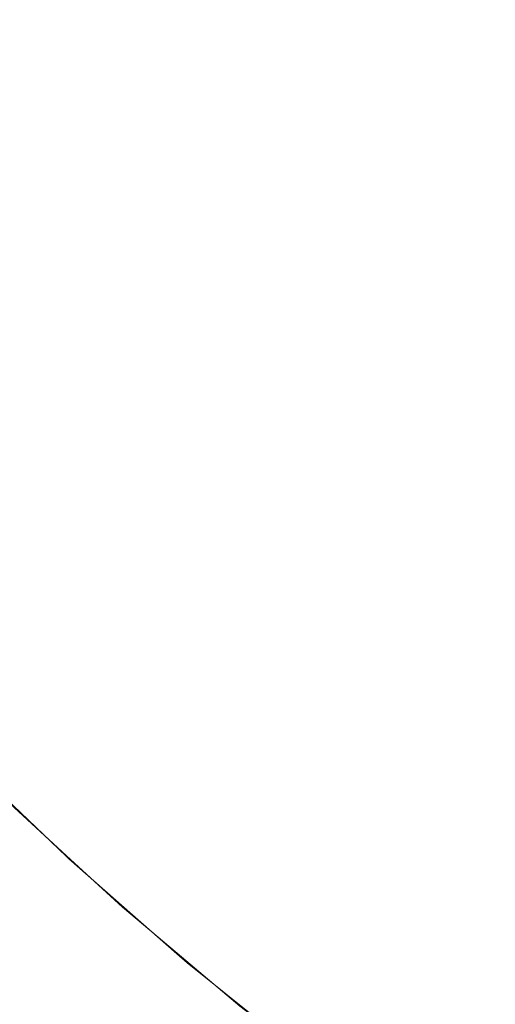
# Model space of a CAD drawing. Header units: centimetres. Extents: x -25.9 to 27.4, y -28.2 to -26.4.
# Tile 66 of 199: x -7.9664 to -7.9401, y -27.8155 to -27.761. Entities that reach past the tile are written whole.
import ezdxf

# ---------------------------------------------------------------- set-up
doc = ezdxf.new("R2010")
doc.units = ezdxf.units.CM
doc.header["$LTSCALE"] = 2.54
doc.layers.add('Lucido design-1', color=7, linetype='Continuous')

# ---------------------------------------------------------------- blocks, each defined once
blk = doc.blocks.new('Gruppo-4-1')
at = {"color": 7, "linetype": 'Continuous', "lineweight": 9}
blk.add_3dface([(-25.828561, -26.46, 540.520033), (-25.828561, -28.06, 540.520033), (27.271439, -28.06, 540.520033), (27.271439, -26.46, 540.520033)], dxfattribs=at)
for points, invisible_edges in [([(-7.961982, -27.762377, 540.093194), (-7.966321, -27.75646, 540.093194), (-7.963785, -27.754685, 540.09596), (-7.959526, -27.760493, 540.09596)], 15), ([(-7.950016, -27.761912, 540.101102), (-7.954346, -27.756518, 540.101102), (-7.951629, -27.754433, 540.103469), (-7.947393, -27.759711, 540.103469)], 15), ([(-7.940333, -27.76242, 540.105692), (-7.944694, -27.757447, 540.105692), (-7.941924, -27.755123, 540.107769), (-7.937667, -27.759977, 540.107769)], 15), ([(-7.963995, -27.763922, 540.090744), (-7.968399, -27.757916, 540.090744), (-7.966321, -27.75646, 540.093194), (-7.961982, -27.762377, 540.093194)], 15), ([(-7.952559, -27.764046, 540.098598), (-7.95698, -27.758539, 540.098598), (-7.954346, -27.756518, 540.101102), (-7.950016, -27.761912, 540.101102)], 15), ([(-7.94293, -27.7648, 540.103469), (-7.947393, -27.759711, 540.103469), (-7.944694, -27.757447, 540.105692), (-7.940333, -27.76242, 540.105692)], 15), ([(-7.966271, -27.765669, 540.087754), (-7.97075, -27.759561, 540.087754), (-7.968399, -27.757916, 540.090744), (-7.963995, -27.763922, 540.090744)], 15), ([(-7.955018, -27.76611, 540.09596), (-7.959526, -27.760493, 540.09596), (-7.95698, -27.758539, 540.098598), (-7.952559, -27.764046, 540.098598)], 15), ([(-7.968446, -27.767337, 540.084649), (-7.972995, -27.761133, 540.084649), (-7.97075, -27.759561, 540.087754), (-7.966271, -27.765669, 540.087754)], 15), ([(-7.945455, -27.767113, 540.101102), (-7.950016, -27.761912, 540.101102), (-7.947393, -27.759711, 540.103469), (-7.94293, -27.7648, 540.103469)], 15), ([(-7.935759, -27.767198, 540.105692), (-7.940333, -27.76242, 540.105692), (-7.937667, -27.759977, 540.107769), (-7.933202, -27.764641, 540.107769)], 15), ([(-7.957389, -27.768099, 540.093194), (-7.961982, -27.762377, 540.093194), (-7.959526, -27.760493, 540.09596), (-7.955018, -27.76611, 540.09596)], 15), ([(-7.947903, -27.769356, 540.098598), (-7.952559, -27.764046, 540.098598), (-7.950016, -27.761912, 540.101102), (-7.945455, -27.767113, 540.101102)], 15), ([(-7.959333, -27.769731, 540.090744), (-7.963995, -27.763922, 540.090744), (-7.961982, -27.762377, 540.093194), (-7.957389, -27.768099, 540.093194)], 15), ([(-7.93825, -27.769689, 540.103469), (-7.94293, -27.7648, 540.103469), (-7.940333, -27.76242, 540.105692), (-7.935759, -27.767198, 540.105692)], 15), ([(-7.961531, -27.771575, 540.087754), (-7.966271, -27.765669, 540.087754), (-7.963995, -27.763922, 540.090744), (-7.959333, -27.769731, 540.090744)], 15), ([(-7.950269, -27.771525, 540.09596), (-7.955018, -27.76611, 540.09596), (-7.952559, -27.764046, 540.098598), (-7.947903, -27.769356, 540.098598)], 15), ([(-7.940671, -27.77211, 540.101102), (-7.945455, -27.767113, 540.101102), (-7.94293, -27.7648, 540.103469), (-7.93825, -27.769689, 540.103469)], 15), ([(-7.963631, -27.773337, 540.084649), (-7.968446, -27.767337, 540.084649), (-7.966271, -27.765669, 540.087754), (-7.961531, -27.771575, 540.087754)], 15), ([(-7.952552, -27.773616, 540.093194), (-7.957389, -27.768099, 540.093194), (-7.955018, -27.76611, 540.09596), (-7.950269, -27.771525, 540.09596)], 15), ([(-7.965628, -27.775013, 540.081437), (-7.970515, -27.768925, 540.081437), (-7.968446, -27.767337, 540.084649), (-7.963631, -27.773337, 540.084649)], 15), ([(-7.943019, -27.774458, 540.098598), (-7.947903, -27.769356, 540.098598), (-7.945455, -27.767113, 540.101102), (-7.940671, -27.77211, 540.101102)], 15), ([(-7.954423, -27.77533, 540.090744), (-7.959333, -27.769731, 540.090744), (-7.957389, -27.768099, 540.093194), (-7.952552, -27.773616, 540.093194)], 15), ([(-7.967521, -27.776601, 540.078122), (-7.972475, -27.770428, 540.078122), (-7.970515, -27.768925, 540.081437), (-7.965628, -27.775013, 540.081437)], 15), ([(-7.945289, -27.776728, 540.09596), (-7.950269, -27.771525, 540.09596), (-7.947903, -27.769356, 540.098598), (-7.943019, -27.774458, 540.098598)], 15), ([(-7.956538, -27.777269, 540.087754), (-7.961531, -27.771575, 540.087754), (-7.959333, -27.769731, 540.090744), (-7.954423, -27.77533, 540.090744)], 15), ([(-7.935675, -27.776893, 540.101102), (-7.940671, -27.77211, 540.101102), (-7.93825, -27.769689, 540.103469), (-7.933361, -27.774369, 540.103469)], 15), ([(-7.958559, -27.77912, 540.084649), (-7.963631, -27.773337, 540.084649), (-7.961531, -27.771575, 540.087754), (-7.956538, -27.777269, 540.087754)], 15), ([(-7.947478, -27.778916, 540.093194), (-7.952552, -27.773616, 540.093194), (-7.950269, -27.771525, 540.09596), (-7.945289, -27.776728, 540.09596)], 15), ([(-7.937918, -27.779341, 540.098598), (-7.943019, -27.774458, 540.098598), (-7.940671, -27.77211, 540.101102), (-7.935675, -27.776893, 540.101102)], 15), ([(-7.960481, -27.780882, 540.081437), (-7.965628, -27.775013, 540.081437), (-7.963631, -27.773337, 540.084649), (-7.958559, -27.77912, 540.084649)], 15), ([(-7.949272, -27.780711, 540.090744), (-7.954423, -27.77533, 540.090744), (-7.952552, -27.773616, 540.093194), (-7.947478, -27.778916, 540.093194)], 15), ([(-7.940086, -27.781708, 540.09596), (-7.945289, -27.776728, 540.09596), (-7.943019, -27.774458, 540.098598), (-7.937918, -27.779341, 540.098598)], 15), ([(-7.962302, -27.782551, 540.078122), (-7.967521, -27.776601, 540.078122), (-7.965628, -27.775013, 540.081437), (-7.960481, -27.780882, 540.081437)], 15), ([(-7.951301, -27.782739, 540.087754), (-7.956538, -27.777269, 540.087754), (-7.954423, -27.77533, 540.090744), (-7.949272, -27.780711, 540.090744)], 15), ([(-7.96402, -27.784125, 540.074711), (-7.969305, -27.778098, 540.074711), (-7.967521, -27.776601, 540.078122), (-7.962302, -27.782551, 540.078122)], 15), ([(-7.942177, -27.78399, 540.093194), (-7.947478, -27.778916, 540.093194), (-7.945289, -27.776728, 540.09596), (-7.940086, -27.781708, 540.09596)], 15), ([(-7.953239, -27.784677, 540.084649), (-7.958559, -27.77912, 540.084649), (-7.956538, -27.777269, 540.087754), (-7.951301, -27.782739, 540.087754)], 15), ([(-7.965631, -27.785601, 540.07121), (-7.970979, -27.779502, 540.07121), (-7.969305, -27.778098, 540.074711), (-7.96402, -27.784125, 540.074711)], 15), ([(-7.943892, -27.785861, 540.090744), (-7.949272, -27.780711, 540.090744), (-7.947478, -27.778916, 540.093194), (-7.942177, -27.78399, 540.093194)], 15), ([(-7.955083, -27.786521, 540.081437), (-7.960481, -27.780882, 540.081437), (-7.958559, -27.77912, 540.084649), (-7.953239, -27.784677, 540.084649)], 15), ([(-7.934671, -27.786457, 540.09596), (-7.940086, -27.781708, 540.09596), (-7.937918, -27.779341, 540.098598), (-7.932608, -27.783998, 540.098598)], 15), ([(-7.967132, -27.786977, 540.067624), (-7.972539, -27.780812, 540.067624), (-7.970979, -27.779502, 540.07121), (-7.965631, -27.785601, 540.07121)], 15), ([(-7.95683, -27.788268, 540.078122), (-7.962302, -27.782551, 540.078122), (-7.960481, -27.780882, 540.081437), (-7.955083, -27.786521, 540.081437)], 15), ([(-7.94583, -27.787976, 540.087754), (-7.951301, -27.782739, 540.087754), (-7.949272, -27.780711, 540.090744), (-7.943892, -27.785861, 540.090744)], 15), ([(-7.936661, -27.788828, 540.093194), (-7.942177, -27.78399, 540.093194), (-7.940086, -27.781708, 540.09596), (-7.934671, -27.786457, 540.09596)], 15), ([(-7.958477, -27.789915, 540.074711), (-7.96402, -27.784125, 540.074711), (-7.962302, -27.782551, 540.078122), (-7.95683, -27.788268, 540.078122)], 15), ([(-7.947682, -27.789997, 540.084649), (-7.953239, -27.784677, 540.084649), (-7.951301, -27.782739, 540.087754), (-7.94583, -27.787976, 540.087754)], 15), ([(-7.960022, -27.79146, 540.07121), (-7.965631, -27.785601, 540.07121), (-7.96402, -27.784125, 540.074711), (-7.958477, -27.789915, 540.074711)], 15), ([(-7.938292, -27.790772, 540.090744), (-7.943892, -27.785861, 540.090744), (-7.942177, -27.78399, 540.093194), (-7.936661, -27.788828, 540.093194)], 15), ([(-7.949444, -27.79192, 540.081437), (-7.955083, -27.786521, 540.081437), (-7.953239, -27.784677, 540.084649), (-7.947682, -27.789997, 540.084649)], 15), ([(-7.961462, -27.7929, 540.067624), (-7.967132, -27.786977, 540.067624), (-7.965631, -27.785601, 540.07121), (-7.960022, -27.79146, 540.07121)], 15), ([(-7.940136, -27.79297, 540.087754), (-7.94583, -27.787976, 540.087754), (-7.943892, -27.785861, 540.090744), (-7.938292, -27.790772, 540.090744)], 15), ([(-7.951113, -27.793741, 540.078122), (-7.95683, -27.788268, 540.078122), (-7.955083, -27.786521, 540.081437), (-7.949444, -27.79192, 540.081437)], 15), ([(-7.962795, -27.794234, 540.063961), (-7.968523, -27.788251, 540.063961), (-7.967132, -27.786977, 540.067624), (-7.961462, -27.7929, 540.067624)], 15), ([(-7.941898, -27.795069, 540.084649), (-7.947682, -27.789997, 540.084649), (-7.94583, -27.787976, 540.087754), (-7.940136, -27.79297, 540.087754)], 15), ([(-7.96402, -27.795458, 540.060227), (-7.969799, -27.789421, 540.060227), (-7.968523, -27.788251, 540.063961), (-7.962795, -27.794234, 540.063961)], 15), ([(-7.952686, -27.795458, 540.074711), (-7.958477, -27.789915, 540.074711), (-7.95683, -27.788268, 540.078122), (-7.951113, -27.793741, 540.078122)], 15), ([(-7.965134, -27.796572, 540.056428), (-7.970961, -27.790485, 540.056428), (-7.969799, -27.789421, 540.060227), (-7.96402, -27.795458, 540.060227)], 15), ([(-7.954162, -27.797069, 540.07121), (-7.960022, -27.79146, 540.07121), (-7.958477, -27.789915, 540.074711), (-7.952686, -27.795458, 540.074711)], 15), ([(-7.943574, -27.797067, 540.081437), (-7.949444, -27.79192, 540.081437), (-7.947682, -27.789997, 540.084649), (-7.941898, -27.795069, 540.084649)], 15), ([(-7.966135, -27.797574, 540.05257), (-7.972005, -27.791442, 540.05257), (-7.970961, -27.790485, 540.056428), (-7.965134, -27.796572, 540.056428)], 15), ([(-7.93423, -27.79771, 540.087754), (-7.940136, -27.79297, 540.087754), (-7.938292, -27.790772, 540.090744), (-7.932483, -27.795434, 540.090744)], 15), ([(-7.967023, -27.798462, 540.048662), (-7.972931, -27.79229, 540.048662), (-7.972005, -27.791442, 540.05257), (-7.966135, -27.797574, 540.05257)], 15), ([(-7.955538, -27.798571, 540.067624), (-7.961462, -27.7929, 540.067624), (-7.960022, -27.79146, 540.07121), (-7.954162, -27.797069, 540.07121)], 15), ([(-7.945162, -27.798959, 540.078122), (-7.951113, -27.793741, 540.078122), (-7.949444, -27.79192, 540.081437), (-7.943574, -27.797067, 540.081437)], 15), ([(-7.956812, -27.799961, 540.063961), (-7.962795, -27.794234, 540.063961), (-7.961462, -27.7929, 540.067624), (-7.955538, -27.798571, 540.067624)], 15), ([(-7.935899, -27.799884, 540.084649), (-7.941898, -27.795069, 540.084649), (-7.940136, -27.79297, 540.087754), (-7.93423, -27.79771, 540.087754)], 15), ([(-7.94666, -27.800744, 540.074711), (-7.952686, -27.795458, 540.074711), (-7.951113, -27.793741, 540.078122), (-7.945162, -27.798959, 540.078122)], 15), ([(-7.957982, -27.801238, 540.060227), (-7.96402, -27.795458, 540.060227), (-7.962795, -27.794234, 540.063961), (-7.956812, -27.799961, 540.063961)], 15), ([(-7.937486, -27.801953, 540.081437), (-7.943574, -27.797067, 540.081437), (-7.941898, -27.795069, 540.084649), (-7.935899, -27.799884, 540.084649)], 15), ([(-7.959046, -27.802399, 540.056428), (-7.965134, -27.796572, 540.056428), (-7.96402, -27.795458, 540.060227), (-7.957982, -27.801238, 540.060227)], 15), ([(-7.948064, -27.802417, 540.07121), (-7.954162, -27.797069, 540.07121), (-7.952686, -27.795458, 540.074711), (-7.94666, -27.800744, 540.074711)], 15), ([(-7.960003, -27.803444, 540.05257), (-7.966135, -27.797574, 540.05257), (-7.965134, -27.796572, 540.056428), (-7.959046, -27.802399, 540.056428)], 15), ([(-7.949373, -27.803978, 540.067624), (-7.955538, -27.798571, 540.067624), (-7.954162, -27.797069, 540.07121), (-7.948064, -27.802417, 540.07121)], 15), ([(-7.93899, -27.803913, 540.078122), (-7.945162, -27.798959, 540.078122), (-7.943574, -27.797067, 540.081437), (-7.937486, -27.801953, 540.081437)], 15), ([(-7.960852, -27.80437, 540.048662), (-7.967023, -27.798462, 540.048662), (-7.966135, -27.797574, 540.05257), (-7.960003, -27.803444, 540.05257)], 15), ([(-7.961591, -27.805176, 540.044708), (-7.967796, -27.799235, 540.044708), (-7.967023, -27.798462, 540.048662), (-7.960852, -27.80437, 540.048662)], 15), ([(-7.950585, -27.805422, 540.063961), (-7.956812, -27.799961, 540.063961), (-7.955538, -27.798571, 540.067624), (-7.949373, -27.803978, 540.067624)], 15), ([(-7.940408, -27.805761, 540.074711), (-7.94666, -27.800744, 540.074711), (-7.945162, -27.798959, 540.078122), (-7.93899, -27.803913, 540.078122)], 15), ([(-7.962219, -27.805861, 540.040717), (-7.968454, -27.799892, 540.040717), (-7.967796, -27.799235, 540.044708), (-7.961591, -27.805176, 540.044708)], 15), ([(-7.962735, -27.806425, 540.036694), (-7.968994, -27.800433, 540.036694), (-7.968454, -27.799892, 540.040717), (-7.962219, -27.805861, 540.040717)], 15), ([(-7.951698, -27.806749, 540.060227), (-7.957982, -27.801238, 540.060227), (-7.956812, -27.799961, 540.063961), (-7.950585, -27.805422, 540.063961)], 15), ([(-7.96314, -27.806867, 540.032647), (-7.969418, -27.800857, 540.032647), (-7.968994, -27.800433, 540.036694), (-7.962735, -27.806425, 540.036694)], 15), ([(-7.963612, -27.807382, 540.024508), (-7.969912, -27.801351, 540.024508), (-7.969724, -27.801162, 540.028583), (-7.963432, -27.807186, 540.028583)], 15), ([(-7.963432, -27.807186, 540.028583), (-7.969724, -27.801162, 540.028583), (-7.969418, -27.800857, 540.032647), (-7.96314, -27.806867, 540.032647)], 15), ([(-7.952711, -27.807955, 540.056428), (-7.959046, -27.802399, 540.056428), (-7.957982, -27.801238, 540.060227), (-7.951698, -27.806749, 540.060227)], 15), ([(-7.941738, -27.807495, 540.07121), (-7.948064, -27.802417, 540.07121), (-7.94666, -27.800744, 540.074711), (-7.940408, -27.805761, 540.074711)], 15), ([(-7.963678, -27.807454, 540.020578), (-7.969982, -27.80142, 540.020578), (-7.969912, -27.801351, 540.024508), (-7.963612, -27.807382, 540.024508)], 15), ([(-7.969982, -27.80142, 540.020578), (-7.963678, -27.807454, 540.020578), (-7.963825, -27.807317, 540.020033), (-7.969718, -27.801675, 540.020033)], 11), ([(-7.966949, -27.804391, 539.820033), (-7.969718, -27.801675, 540.020033), (-7.963825, -27.807317, 540.020033)], 9), ([(-7.953621, -27.809041, 540.05257), (-7.960003, -27.803444, 540.05257), (-7.959046, -27.802399, 540.056428), (-7.952711, -27.807955, 540.056428)], 15), ([(-7.942978, -27.80911, 540.067624), (-7.949373, -27.803978, 540.067624), (-7.948064, -27.802417, 540.07121), (-7.941738, -27.807495, 540.07121)], 15), ([(-7.954429, -27.810003, 540.048662), (-7.960852, -27.80437, 540.048662), (-7.960003, -27.803444, 540.05257), (-7.953621, -27.809041, 540.05257)], 15), ([(-7.944126, -27.810606, 540.063961), (-7.950585, -27.805422, 540.063961), (-7.949373, -27.803978, 540.067624), (-7.942978, -27.80911, 540.067624)], 15), ([(-7.933943, -27.810501, 540.074711), (-7.940408, -27.805761, 540.074711), (-7.93899, -27.803913, 540.078122), (-7.932607, -27.808593, 540.078122)], 15), ([(-7.961024, -27.810507, 539.810088), (-7.967292, -27.804749, 539.810088), (-7.967072, -27.80452, 539.814073), (-7.960814, -27.810268, 539.814073)], 15), ([(-7.960814, -27.810268, 539.814073), (-7.967072, -27.80452, 539.814073), (-7.966963, -27.804405, 539.818061), (-7.960709, -27.810149, 539.818061)], 15), ([(-7.960709, -27.810149, 539.818061), (-7.966963, -27.804405, 539.818061), (-7.966949, -27.804391, 539.820033), (-7.963797, -27.807286, 539.820033)], 11), ([(-7.963825, -27.807317, 540.020033), (-7.963797, -27.807286, 539.820033), (-7.966949, -27.804391, 539.820033)], 9), ([(-7.955131, -27.81084, 540.044708), (-7.961591, -27.805176, 540.044708), (-7.960852, -27.80437, 540.048662), (-7.954429, -27.810003, 540.048662)], 15), ([(-7.96134, -27.810865, 539.806114), (-7.967623, -27.805094, 539.806114), (-7.967292, -27.804749, 539.810088), (-7.961024, -27.810507, 539.810088)], 15), ([(-7.962287, -27.811942, 539.798223), (-7.968615, -27.806129, 539.798223), (-7.968064, -27.805554, 539.802157), (-7.961761, -27.811344, 539.802157)], 15), ([(-7.961761, -27.811344, 539.802157), (-7.968064, -27.805554, 539.802157), (-7.967623, -27.805094, 539.806114), (-7.96134, -27.810865, 539.806114)], 15), ([(-7.955729, -27.811552, 540.040717), (-7.962219, -27.805861, 540.040717), (-7.961591, -27.805176, 540.044708), (-7.955131, -27.81084, 540.044708)], 15), ([(-7.94518, -27.81198, 540.060227), (-7.951698, -27.806749, 540.060227), (-7.950585, -27.805422, 540.063961), (-7.944126, -27.810606, 540.063961)], 15), ([(-7.962918, -27.812659, 539.79432), (-7.969276, -27.806819, 539.79432), (-7.968615, -27.806129, 539.798223), (-7.962287, -27.811942, 539.798223)], 15), ([(-7.956221, -27.812138, 540.036694), (-7.962735, -27.806425, 540.036694), (-7.962219, -27.805861, 540.040717), (-7.955729, -27.811552, 540.040717)], 15), ([(-7.935197, -27.812291, 540.07121), (-7.941738, -27.807495, 540.07121), (-7.940408, -27.805761, 540.074711), (-7.933943, -27.810501, 540.074711)], 15), ([(-7.956606, -27.812597, 540.032647), (-7.96314, -27.806867, 540.032647), (-7.962735, -27.806425, 540.036694), (-7.956221, -27.812138, 540.036694)], 15), ([(-7.963653, -27.813494, 539.790453), (-7.970046, -27.807622, 539.790453), (-7.969276, -27.806819, 539.79432), (-7.962918, -27.812659, 539.79432)], 15), ([(-7.957055, -27.813132, 540.024508), (-7.963612, -27.807382, 540.024508), (-7.963432, -27.807186, 540.028583), (-7.956884, -27.812928, 540.028583)], 15), ([(-7.956884, -27.812928, 540.028583), (-7.963432, -27.807186, 540.028583), (-7.96314, -27.806867, 540.032647), (-7.956606, -27.812597, 540.032647)], 15), ([(-7.946139, -27.81323, 540.056428), (-7.952711, -27.807955, 540.056428), (-7.951698, -27.806749, 540.060227), (-7.94518, -27.81198, 540.060227)], 15), ([(-7.964491, -27.814446, 539.78663), (-7.970924, -27.808538, 539.78663), (-7.970046, -27.807622, 539.790453), (-7.963653, -27.813494, 539.790453)], 15), ([(-7.960696, -27.810134, 539.820033), (-7.963797, -27.807286, 539.820033), (-7.963825, -27.807317, 540.020033), (-7.963679, -27.807455, 540.020033)], 10), ([(-7.963678, -27.807454, 540.020578), (-7.963679, -27.807455, 540.020033), (-7.963825, -27.807317, 540.020033)], 9), ([(-7.963797, -27.807286, 539.820033), (-7.960696, -27.810134, 539.820033), (-7.960709, -27.810149, 539.818061)], 10), ([(-7.957691, -27.812707, 540.020033), (-7.963679, -27.807455, 540.020033), (-7.963678, -27.807454, 540.020578), (-7.957118, -27.813208, 540.020578)], 14), ([(-7.963679, -27.807455, 540.020033), (-7.957672, -27.812685, 539.820033), (-7.960696, -27.810134, 539.820033)], 9), ([(-7.963679, -27.807455, 540.020033), (-7.957691, -27.812707, 540.020033), (-7.957672, -27.812685, 539.820033)], 10), ([(-7.957118, -27.813208, 540.020578), (-7.963678, -27.807454, 540.020578), (-7.963612, -27.807382, 540.024508), (-7.957055, -27.813132, 540.024508)], 15), ([(-7.936365, -27.813959, 540.067624), (-7.942978, -27.80911, 540.067624), (-7.941738, -27.807495, 540.07121), (-7.935197, -27.812291, 540.07121)], 15), ([(-7.947001, -27.814354, 540.05257), (-7.953621, -27.809041, 540.05257), (-7.952711, -27.807955, 540.056428), (-7.946139, -27.81323, 540.056428)], 15), ([(-7.965432, -27.815515, 539.782857), (-7.971909, -27.809566, 539.782857), (-7.970924, -27.808538, 539.78663), (-7.964491, -27.814446, 539.78663)], 15), ([(-7.947766, -27.81535, 540.048662), (-7.954429, -27.810003, 540.048662), (-7.953621, -27.809041, 540.05257), (-7.947001, -27.814354, 540.05257)], 15), ([(-7.937446, -27.815504, 540.063961), (-7.944126, -27.810606, 540.063961), (-7.942978, -27.80911, 540.067624), (-7.936365, -27.813959, 540.067624)], 15), ([(-7.966473, -27.816698, 539.77914), (-7.972999, -27.810704, 539.77914), (-7.971909, -27.809566, 539.782857), (-7.965432, -27.815515, 539.782857)], 15), ([(-7.954817, -27.816365, 539.806114), (-7.96134, -27.810865, 539.806114), (-7.961024, -27.810507, 539.810088), (-7.954517, -27.815993, 539.810088)], 15), ([(-7.954517, -27.815993, 539.810088), (-7.961024, -27.810507, 539.810088), (-7.960814, -27.810268, 539.814073), (-7.954317, -27.815745, 539.814073)], 15), ([(-7.954317, -27.815745, 539.814073), (-7.960814, -27.810268, 539.814073), (-7.960709, -27.810149, 539.818061), (-7.954218, -27.815622, 539.818061)], 15), ([(-7.960709, -27.810149, 539.818061), (-7.960696, -27.810134, 539.820033), (-7.957672, -27.812685, 539.820033)], 9), ([(-7.957672, -27.812685, 539.820033), (-7.954205, -27.815607, 539.820033), (-7.954218, -27.815622, 539.818061), (-7.960709, -27.810149, 539.818061)], 14), ([(-7.948431, -27.816218, 540.044708), (-7.955131, -27.81084, 540.044708), (-7.954429, -27.810003, 540.048662), (-7.947766, -27.81535, 540.048662)], 15), ([(-7.955217, -27.81686, 539.802157), (-7.961761, -27.811344, 539.802157), (-7.96134, -27.810865, 539.806114), (-7.954817, -27.816365, 539.806114)], 15), ([(-7.948997, -27.816955, 540.040717), (-7.955729, -27.811552, 540.040717), (-7.955131, -27.81084, 540.044708), (-7.948431, -27.816218, 540.044708)], 15), ([(-7.93844, -27.816922, 540.060227), (-7.94518, -27.81198, 540.060227), (-7.944126, -27.810606, 540.063961), (-7.937446, -27.815504, 540.063961)], 15), ([(-7.955718, -27.81748, 539.798223), (-7.962287, -27.811942, 539.798223), (-7.961761, -27.811344, 539.802157), (-7.955217, -27.81686, 539.802157)], 15), ([(-7.949463, -27.817562, 540.036694), (-7.956221, -27.812138, 540.036694), (-7.955729, -27.811552, 540.040717), (-7.948997, -27.816955, 540.040717)], 15), ([(-7.956318, -27.818223, 539.79432), (-7.962918, -27.812659, 539.79432), (-7.962287, -27.811942, 539.798223), (-7.955718, -27.81748, 539.798223)], 15), ([(-7.949827, -27.818037, 540.032647), (-7.956606, -27.812597, 540.032647), (-7.956221, -27.812138, 540.036694), (-7.949463, -27.817562, 540.036694)], 15), ([(-7.939343, -27.818213, 540.056428), (-7.946139, -27.81323, 540.056428), (-7.94518, -27.81198, 540.060227), (-7.93844, -27.816922, 540.060227)], 15), ([(-7.957017, -27.819089, 539.790453), (-7.963653, -27.813494, 539.790453), (-7.962918, -27.812659, 539.79432), (-7.956318, -27.818223, 539.79432)], 15), ([(-7.957672, -27.812685, 539.820033), (-7.957691, -27.812707, 540.020033), (-7.957119, -27.813209, 540.020033)], 9), ([(-7.957118, -27.813208, 540.020578), (-7.957119, -27.813209, 540.020033), (-7.957691, -27.812707, 540.020033)], 9), ([(-7.957119, -27.813209, 540.020033), (-7.954205, -27.815607, 539.820033), (-7.957672, -27.812685, 539.820033)], 9), ([(-7.950091, -27.81838, 540.028583), (-7.956884, -27.812928, 540.028583), (-7.956606, -27.812597, 540.032647), (-7.949827, -27.818037, 540.032647)], 15), ([(-7.951337, -27.817849, 540.020033), (-7.957119, -27.813209, 540.020033), (-7.957118, -27.813208, 540.020578), (-7.950313, -27.818669, 540.020578)], 14), ([(-7.957119, -27.813209, 540.020033), (-7.951326, -27.817833, 539.820033), (-7.954205, -27.815607, 539.820033)], 9), ([(-7.957119, -27.813209, 540.020033), (-7.951337, -27.817849, 540.020033), (-7.951326, -27.817833, 539.820033)], 10), ([(-7.950313, -27.818669, 540.020578), (-7.957118, -27.813208, 540.020578), (-7.957055, -27.813132, 540.024508), (-7.950253, -27.818591, 540.024508)], 15), ([(-7.950253, -27.818591, 540.024508), (-7.957055, -27.813132, 540.024508), (-7.956884, -27.812928, 540.028583), (-7.950091, -27.81838, 540.028583)], 15), ([(-7.940156, -27.819373, 540.05257), (-7.947001, -27.814354, 540.05257), (-7.946139, -27.81323, 540.056428), (-7.939343, -27.818213, 540.056428)], 15), ([(-7.957814, -27.820076, 539.78663), (-7.964491, -27.814446, 539.78663), (-7.963653, -27.813494, 539.790453), (-7.957017, -27.819089, 539.790453)], 15), ([(-7.940876, -27.820402, 540.048662), (-7.947766, -27.81535, 540.048662), (-7.947001, -27.814354, 540.05257), (-7.940156, -27.819373, 540.05257)], 15), ([(-7.958708, -27.821184, 539.782857), (-7.965432, -27.815515, 539.782857), (-7.964491, -27.814446, 539.78663), (-7.957814, -27.820076, 539.78663)], 15), ([(-7.941503, -27.821298, 540.044708), (-7.948431, -27.816218, 540.044708), (-7.947766, -27.81535, 540.048662), (-7.940876, -27.820402, 540.048662)], 15)]:
    blk.add_3dface(points, dxfattribs=dict(at, invisible_edges=invisible_edges))

msp = doc.modelspace()

# ---------------------------------------------------------------- block references
at = {"layer": 'Lucido design-1', "color": 7}
msp.add_blockref('Gruppo-4-1', (0, 0), dxfattribs=at)

doc.saveas('drawing.dxf')
